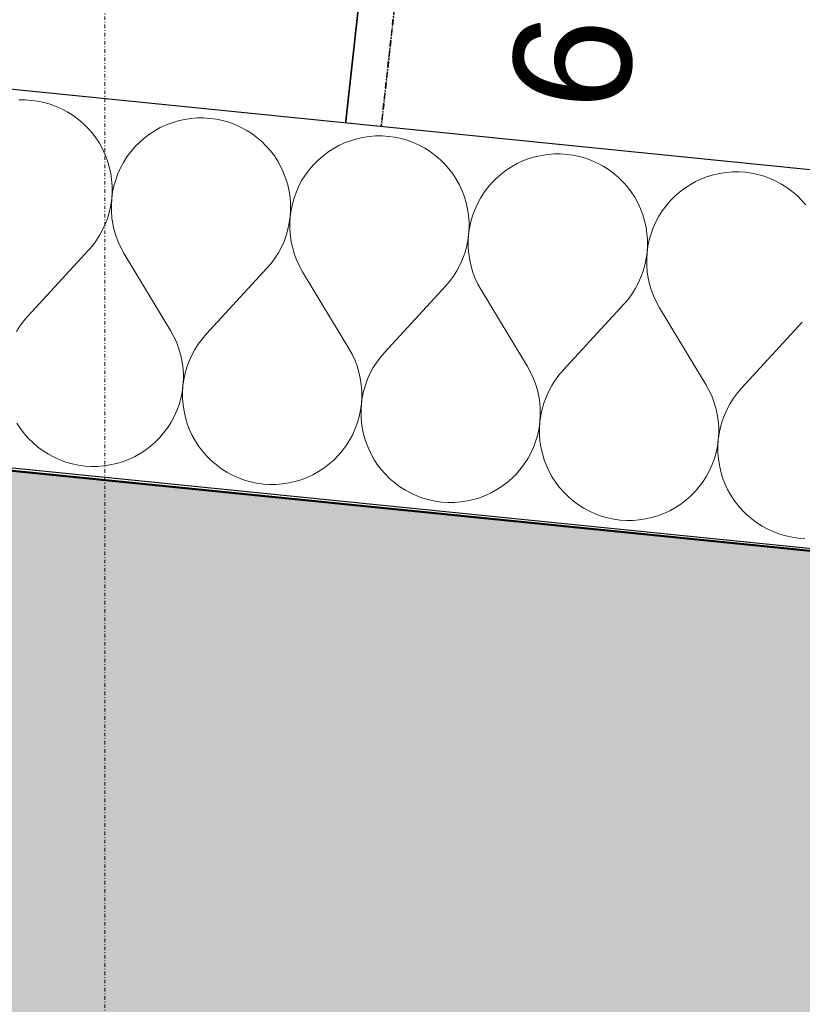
# Model space of a CAD drawing. Header units: millimetres. Extents: x -25972 to 4516, y -2839 to 20217.
# Tile 98 of 114: x -14886 to -14554, y 9234 to 9652. Entities that reach past the tile are written whole.
import ezdxf

# ---------------------------------------------------------------- set-up
doc = ezdxf.new("R2010")
doc.units = ezdxf.units.MM
doc.header["$MEASUREMENT"] = 0
for name, pattern in [('Wipeout_Contour', [1000, 0, -1000]), ('Čerchovaná M', [4.5, 2.5, -0.85, 0.3, -0.85]), ('Čerchovaná S', [3.5, 1.5, -0.85, 0.3, -0.85])]:
    doc.linetypes.add(name, pattern=pattern)
for name, color, linetype in [('7._POHLED ZÁPADNÍ_1_3D prvky fasada nove', 7, 'Continuous'), ('7._POHLED ZÁPADNÍ_1_Interiér - schodiště', 7, 'Continuous'), ('7._POHLED ZÁPADNÍ_1_Konstrukce - nosné', 7, 'Continuous'), ('7._POHLED ZÁPADNÍ_1_Nové_Interiér - schodiště', 7, 'Continuous'), ('7._POHLED ZÁPADNÍ_1_Nové_Konstrukce - nosné', 7, 'Continuous'), ('7._POHLED ZÁPADNÍ_1_Nové_Výplně – Řezové', 7, 'Continuous'), ('7._POHLED ZÁPADNÍ_1_Výplně – Řezové', 7, 'Continuous'), ('7._POHLED ZÁPADNÍ_1_Značky - řezy', 7, 'Continuous')]:
    doc.layers.add(name, color=color, linetype=linetype)
doc.styles.add('GENEROVANÝ_STYL_1', font='txt')

# ---------------------------------------------------------------- blocks, each defined once
blk = doc.blocks.new('*X38', base_point=(-26739.77, -6860.77))
at = {"layer": '7._POHLED ZÁPADNÍ_1_Nové_Výplně – Řezové', "color": 21, "linetype": 'Continuous', "lineweight": 20, "true_color": 0xffaaaa}
for p, q in [((-14883.88, 9617.92), (-14886.6, 9617.91)), ((-14881.16, 9617.75), (-14883.88, 9617.92)), ((-14878.47, 9617.38), (-14881.16, 9617.75)), ((-14875.81, 9616.82), (-14878.47, 9617.38)), ((-14873.19, 9616.07), (-14875.81, 9616.82)), ((-14870.64, 9615.13), (-14873.19, 9616.07)), ((-14868.15, 9614.02), (-14870.64, 9615.13)), ((-14865.76, 9612.73), (-14868.15, 9614.02)), ((-14863.46, 9611.28), (-14865.76, 9612.73)), ((-14861.27, 9609.66), (-14863.46, 9611.28)), ((-14859.2, 9607.89), (-14861.27, 9609.66)), ((-14816.2, 9609.64), (-14818.85, 9609.05)), ((-14813.51, 9610.05), (-14816.2, 9609.64)), ((-14810.79, 9610.26), (-14813.51, 9610.05)), ((-14808.07, 9610.28), (-14810.79, 9610.26)), ((-14805.36, 9610.1), (-14808.07, 9610.28)), ((-14802.66, 9609.73), (-14805.36, 9610.1)), ((-14800, 9609.17), (-14802.66, 9609.73)), ((-14857.27, 9605.98), (-14859.2, 9607.89)), ((-14855.47, 9603.93), (-14857.27, 9605.98)), ((-14826.46, 9606.15), (-14828.84, 9604.83)), ((-14824, 9607.29), (-14826.46, 9606.15)), ((-14821.46, 9608.26), (-14824, 9607.29)), ((-14818.85, 9609.05), (-14821.46, 9608.26)), ((-14797.39, 9608.42), (-14800, 9609.17)), ((-14794.83, 9607.49), (-14797.39, 9608.42)), ((-14792.35, 9606.37), (-14794.83, 9607.49)), ((-14789.95, 9605.08), (-14792.35, 9606.37)), ((-14853.83, 9601.77), (-14855.47, 9603.93)), ((-14852.35, 9599.49), (-14853.83, 9601.77)), ((-14833.29, 9601.7), (-14835.33, 9599.9)), ((-14831.12, 9603.34), (-14833.29, 9601.7)), ((-14828.84, 9604.83), (-14831.12, 9603.34)), ((-14787.65, 9603.63), (-14789.95, 9605.08)), ((-14785.47, 9602.01), (-14787.65, 9603.63)), ((-14783.4, 9600.24), (-14785.47, 9602.01)), ((-14743.04, 9601.4), (-14745.65, 9600.61)), ((-14740.39, 9601.99), (-14743.04, 9601.4)), ((-14737.7, 9602.4), (-14740.39, 9601.99)), ((-14734.99, 9602.61), (-14737.7, 9602.4)), ((-14732.27, 9602.63), (-14734.99, 9602.61)), ((-14729.55, 9602.45), (-14732.27, 9602.63)), ((-14726.86, 9602.08), (-14729.55, 9602.45)), ((-14724.19, 9601.52), (-14726.86, 9602.08)), ((-14721.58, 9600.77), (-14724.19, 9601.52)), ((-14851.03, 9597.11), (-14852.35, 9599.49)), ((-14849.88, 9594.64), (-14851.03, 9597.11)), ((-14837.24, 9597.96), (-14839.01, 9595.89)), ((-14835.33, 9599.9), (-14837.24, 9597.96)), ((-14781.46, 9598.33), (-14783.4, 9600.24)), ((-14779.67, 9596.29), (-14781.46, 9598.33)), ((-14753.04, 9597.18), (-14755.32, 9595.69)), ((-14750.66, 9598.5), (-14753.04, 9597.18)), ((-14748.19, 9599.65), (-14750.66, 9598.5)), ((-14745.65, 9600.61), (-14748.19, 9599.65)), ((-14719.02, 9599.84), (-14721.58, 9600.77)), ((-14716.54, 9598.72), (-14719.02, 9599.84)), ((-14714.15, 9597.44), (-14716.54, 9598.72)), ((-14711.85, 9595.98), (-14714.15, 9597.44)), ((-14848.92, 9592.1), (-14849.88, 9594.64)), ((-14840.63, 9593.71), (-14842.08, 9591.41)), ((-14839.01, 9595.89), (-14840.63, 9593.71)), ((-14778.02, 9594.12), (-14779.67, 9596.29)), ((-14776.54, 9591.84), (-14778.02, 9594.12)), ((-14757.48, 9594.05), (-14759.53, 9592.25)), ((-14755.32, 9595.69), (-14757.48, 9594.05)), ((-14709.66, 9594.36), (-14711.85, 9595.98)), ((-14707.59, 9592.59), (-14709.66, 9594.36)), ((-14669.84, 9592.97), (-14672.39, 9592)), ((-14667.24, 9593.75), (-14669.84, 9592.97)), ((-14664.58, 9594.35), (-14667.24, 9593.75)), ((-14661.89, 9594.75), (-14664.58, 9594.35)), ((-14659.18, 9594.96), (-14661.89, 9594.75)), ((-14656.46, 9594.98), (-14659.18, 9594.96)), ((-14653.75, 9594.8), (-14656.46, 9594.98)), ((-14651.05, 9594.44), (-14653.75, 9594.8)), ((-14648.39, 9593.87), (-14651.05, 9594.44)), ((-14645.77, 9593.12), (-14648.39, 9593.87)), ((-14643.22, 9592.19), (-14645.77, 9593.12)), ((-14848.13, 9589.49), (-14848.92, 9592.1)), ((-14847.54, 9586.84), (-14848.13, 9589.49)), ((-14843.37, 9589.01), (-14844.48, 9586.53)), ((-14842.08, 9591.41), (-14843.37, 9589.01)), ((-14775.22, 9589.46), (-14776.54, 9591.84)), ((-14774.08, 9586.99), (-14775.22, 9589.46)), ((-14761.44, 9590.31), (-14763.2, 9588.25)), ((-14759.53, 9592.25), (-14761.44, 9590.31)), ((-14705.66, 9590.68), (-14707.59, 9592.59)), ((-14703.86, 9588.64), (-14705.66, 9590.68)), ((-14702.22, 9586.47), (-14703.86, 9588.64)), ((-14677.23, 9589.53), (-14679.51, 9588.04)), ((-14674.85, 9590.85), (-14677.23, 9589.53)), ((-14672.39, 9592), (-14674.85, 9590.85)), ((-14640.74, 9591.08), (-14643.22, 9592.19)), ((-14638.34, 9589.79), (-14640.74, 9591.08)), ((-14636.04, 9588.33), (-14638.34, 9589.79)), ((-14847.14, 9584.15), (-14847.54, 9586.84)), ((-14844.48, 9586.53), (-14845.41, 9583.97)), ((-14773.11, 9584.45), (-14774.08, 9586.99)), ((-14764.82, 9586.06), (-14766.27, 9583.76)), ((-14763.2, 9588.25), (-14764.82, 9586.06)), ((-14700.73, 9584.19), (-14702.22, 9586.47)), ((-14683.72, 9584.6), (-14685.63, 9582.67)), ((-14681.68, 9586.4), (-14683.72, 9584.6)), ((-14679.51, 9588.04), (-14681.68, 9586.4)), ((-14633.85, 9586.71), (-14636.04, 9588.33)), ((-14631.79, 9584.95), (-14633.85, 9586.71)), ((-14629.85, 9583.03), (-14631.79, 9584.95)), ((-14594.04, 9585.32), (-14596.58, 9584.35)), ((-14591.43, 9586.1), (-14594.04, 9585.32)), ((-14588.78, 9586.7), (-14591.43, 9586.1)), ((-14586.09, 9587.1), (-14588.78, 9586.7)), ((-14583.38, 9587.32), (-14586.09, 9587.1)), ((-14580.66, 9587.33), (-14583.38, 9587.32)), ((-14577.94, 9587.16), (-14580.66, 9587.33)), ((-14575.25, 9586.79), (-14577.94, 9587.16)), ((-14572.58, 9586.23), (-14575.25, 9586.79)), ((-14569.97, 9585.48), (-14572.58, 9586.23)), ((-14567.41, 9584.54), (-14569.97, 9585.48)), ((-14564.93, 9583.43), (-14567.41, 9584.54)), ((-14846.93, 9581.43), (-14847.14, 9584.15)), ((-14846.91, 9578.71), (-14846.93, 9581.43)), ((-14846.16, 9581.36), (-14846.72, 9578.69)), ((-14845.41, 9583.97), (-14846.16, 9581.36)), ((-14772.33, 9581.84), (-14773.11, 9584.45)), ((-14771.73, 9579.19), (-14772.33, 9581.84)), ((-14767.56, 9581.36), (-14768.67, 9578.88)), ((-14766.27, 9583.76), (-14767.56, 9581.36)), ((-14699.42, 9581.81), (-14700.73, 9584.19)), ((-14698.27, 9579.34), (-14699.42, 9581.81)), ((-14687.4, 9580.6), (-14689.01, 9578.41)), ((-14685.63, 9582.67), (-14687.4, 9580.6)), ((-14628.06, 9580.99), (-14629.85, 9583.03)), ((-14626.41, 9578.82), (-14628.06, 9580.99)), ((-14603.7, 9580.4), (-14605.87, 9578.75)), ((-14601.43, 9581.88), (-14603.7, 9580.4)), ((-14599.05, 9583.2), (-14601.43, 9581.88)), ((-14596.58, 9584.35), (-14599.05, 9583.2)), ((-14562.54, 9582.14), (-14564.93, 9583.43)), ((-14560.24, 9580.68), (-14562.54, 9582.14)), ((-14558.05, 9579.07), (-14560.24, 9580.68)), ((-14847.09, 9576), (-14846.91, 9578.71)), ((-14846.72, 9578.69), (-14847.09, 9576)), ((-14771.33, 9576.5), (-14771.73, 9579.19)), ((-14771.12, 9573.78), (-14771.33, 9576.5)), ((-14769.61, 9576.32), (-14770.35, 9573.71)), ((-14768.67, 9578.88), (-14769.61, 9576.32)), ((-14697.3, 9576.8), (-14698.27, 9579.34)), ((-14696.52, 9574.19), (-14697.3, 9576.8)), ((-14690.47, 9576.11), (-14691.76, 9573.71)), ((-14689.01, 9578.41), (-14690.47, 9576.11)), ((-14624.93, 9576.54), (-14626.41, 9578.82)), ((-14623.61, 9574.16), (-14624.93, 9576.54)), ((-14607.92, 9576.96), (-14609.83, 9575.02)), ((-14605.87, 9578.75), (-14607.92, 9576.96)), ((-14555.98, 9577.3), (-14558.05, 9579.07)), ((-14554.05, 9575.39), (-14555.98, 9577.3)), ((-14848.02, 9570.64), (-14847.46, 9573.3)), ((-14847.46, 9573.3), (-14847.09, 9576)), ((-14847.09, 9576), (-14847.26, 9573.28)), ((-14847.26, 9573.28), (-14847.24, 9570.56)), ((-14771.1, 9571.06), (-14771.12, 9573.78)), ((-14770.35, 9573.71), (-14770.91, 9571.05)), ((-14695.93, 9571.54), (-14696.52, 9574.19)), ((-14691.76, 9573.71), (-14692.87, 9571.23)), ((-14622.46, 9571.7), (-14623.61, 9574.16)), ((-14611.59, 9572.95), (-14613.21, 9570.76)), ((-14609.83, 9575.02), (-14611.59, 9572.95)), ((-14552.25, 9573.34), (-14554.05, 9575.39)), ((-14849.71, 9565.47), (-14848.77, 9568.03)), ((-14848.77, 9568.03), (-14848.02, 9570.64)), ((-14847.24, 9570.56), (-14847.03, 9567.85)), ((-14847.03, 9567.85), (-14846.62, 9565.16)), ((-14771.65, 9565.65), (-14771.28, 9568.35)), ((-14771.28, 9568.35), (-14771.46, 9565.63)), ((-14771.28, 9568.35), (-14771.1, 9571.06)), ((-14770.91, 9571.05), (-14771.28, 9568.35)), ((-14695.52, 9568.85), (-14695.93, 9571.54)), ((-14695.31, 9566.14), (-14695.52, 9568.85)), ((-14693.8, 9568.68), (-14694.55, 9566.06)), ((-14692.87, 9571.23), (-14693.8, 9568.68)), ((-14621.5, 9569.15), (-14622.46, 9571.7)), ((-14620.72, 9566.55), (-14621.5, 9569.15)), ((-14614.66, 9568.46), (-14615.95, 9566.07)), ((-14613.21, 9570.76), (-14614.66, 9568.46)), ((-14850.82, 9562.99), (-14849.71, 9565.47)), ((-14846.62, 9565.16), (-14846.02, 9562.51)), ((-14772.22, 9562.99), (-14771.65, 9565.65)), ((-14771.46, 9565.63), (-14771.44, 9562.91)), ((-14695.3, 9563.42), (-14695.31, 9566.14)), ((-14694.55, 9566.06), (-14695.11, 9563.4)), ((-14620.12, 9563.89), (-14620.72, 9566.55)), ((-14619.72, 9561.2), (-14620.12, 9563.89)), ((-14617.06, 9563.58), (-14618, 9561.03)), ((-14615.95, 9566.07), (-14617.06, 9563.58)), ((-14853.57, 9558.3), (-14852.11, 9560.6)), ((-14852.11, 9560.6), (-14850.82, 9562.99)), ((-14846.02, 9562.51), (-14845.24, 9559.9)), ((-14845.24, 9559.9), (-14844.27, 9557.36)), ((-14773.9, 9557.82), (-14772.97, 9560.38)), ((-14772.97, 9560.38), (-14772.22, 9562.99)), ((-14771.44, 9562.91), (-14771.22, 9560.2)), ((-14771.22, 9560.2), (-14770.82, 9557.51)), ((-14695.85, 9558.01), (-14695.48, 9560.7)), ((-14695.48, 9560.7), (-14695.65, 9557.99)), ((-14695.48, 9560.7), (-14695.3, 9563.42)), ((-14695.11, 9563.4), (-14695.48, 9560.7)), ((-14619.51, 9558.49), (-14619.72, 9561.2)), ((-14618, 9561.03), (-14618.74, 9558.41)), ((-14856.96, 9554.04), (-14855.19, 9556.11)), ((-14855.19, 9556.11), (-14853.57, 9558.3)), ((-14844.27, 9557.36), (-14843.12, 9554.89)), ((-14776.31, 9552.95), (-14775.02, 9555.34)), ((-14775.02, 9555.34), (-14773.9, 9557.82)), ((-14770.82, 9557.51), (-14770.22, 9554.86)), ((-14697.16, 9552.73), (-14696.41, 9555.34)), ((-14696.41, 9555.34), (-14695.85, 9558.01)), ((-14695.65, 9557.99), (-14695.63, 9555.27)), ((-14695.63, 9555.27), (-14695.42, 9552.55)), ((-14619.67, 9553.05), (-14619.49, 9555.77)), ((-14619.3, 9555.75), (-14619.67, 9553.05)), ((-14619.49, 9555.77), (-14619.51, 9558.49)), ((-14618.74, 9558.41), (-14619.3, 9555.75)), ((-14882.76, 9526.02), (-14856.96, 9554.04)), ((-14843.12, 9554.89), (-14841.8, 9552.52)), ((-14822.12, 9519.9), (-14841.8, 9552.52)), ((-14777.77, 9550.65), (-14776.31, 9552.95)), ((-14770.22, 9554.86), (-14769.43, 9552.25)), ((-14769.43, 9552.25), (-14768.46, 9549.71)), ((-14698.1, 9550.18), (-14697.16, 9552.73)), ((-14695.42, 9552.55), (-14695.01, 9549.86)), ((-14620.04, 9550.36), (-14619.67, 9553.05)), ((-14619.67, 9553.05), (-14619.84, 9550.34)), ((-14781.15, 9546.4), (-14779.38, 9548.46)), ((-14779.38, 9548.46), (-14777.77, 9550.65)), ((-14768.46, 9549.71), (-14767.31, 9547.25)), ((-14767.31, 9547.25), (-14765.99, 9544.87)), ((-14700.5, 9545.3), (-14699.21, 9547.69)), ((-14699.21, 9547.69), (-14698.1, 9550.18)), ((-14695.01, 9549.86), (-14694.41, 9547.21)), ((-14694.41, 9547.21), (-14693.63, 9544.61)), ((-14621.36, 9545.08), (-14620.6, 9547.7)), ((-14620.6, 9547.7), (-14620.04, 9550.36)), ((-14619.84, 9550.34), (-14619.82, 9547.62)), ((-14619.82, 9547.62), (-14619.61, 9544.91)), ((-14806.95, 9518.37), (-14781.15, 9546.4)), ((-14746.31, 9512.25), (-14765.99, 9544.87)), ((-14703.58, 9540.82), (-14701.96, 9543)), ((-14701.96, 9543), (-14700.5, 9545.3)), ((-14693.63, 9544.61), (-14692.66, 9542.06)), ((-14622.29, 9542.53), (-14621.36, 9545.08)), ((-14619.61, 9544.91), (-14619.2, 9542.22)), ((-14731.15, 9510.72), (-14705.35, 9538.75)), ((-14705.35, 9538.75), (-14703.58, 9540.82)), ((-14692.66, 9542.06), (-14691.51, 9539.6)), ((-14691.51, 9539.6), (-14690.19, 9537.22)), ((-14624.7, 9537.65), (-14623.41, 9540.05)), ((-14623.41, 9540.05), (-14622.29, 9542.53)), ((-14619.2, 9542.22), (-14618.61, 9539.56)), ((-14618.61, 9539.56), (-14617.82, 9536.96)), ((-14670.5, 9504.6), (-14690.19, 9537.22)), ((-14627.77, 9533.17), (-14626.15, 9535.35)), ((-14626.15, 9535.35), (-14624.7, 9537.65)), ((-14617.82, 9536.96), (-14616.85, 9534.42)), ((-14616.85, 9534.42), (-14615.7, 9531.95)), ((-14655.34, 9503.07), (-14629.54, 9531.1)), ((-14629.54, 9531.1), (-14627.77, 9533.17)), ((-14615.7, 9531.95), (-14614.38, 9529.57)), ((-14882.76, 9526.02), (-14884.53, 9523.95)), ((-14594.7, 9496.95), (-14614.38, 9529.57)), ((-14886.15, 9521.76), (-14887.61, 9519.47)), ((-14884.53, 9523.95), (-14886.15, 9521.76)), ((-14579.54, 9495.43), (-14553.74, 9523.45)), ((-14820.79, 9517.52), (-14822.12, 9519.9)), ((-14819.65, 9515.05), (-14820.79, 9517.52)), ((-14806.95, 9518.37), (-14808.72, 9516.3)), ((-14818.68, 9512.51), (-14819.65, 9515.05)), ((-14810.34, 9514.12), (-14811.8, 9511.82)), ((-14808.72, 9516.3), (-14810.34, 9514.12)), ((-14817.89, 9509.91), (-14818.68, 9512.51)), ((-14817.29, 9507.25), (-14817.89, 9509.91)), ((-14813.09, 9509.42), (-14814.21, 9506.94)), ((-14811.8, 9511.82), (-14813.09, 9509.42)), ((-14744.99, 9509.87), (-14746.31, 9512.25)), ((-14743.84, 9507.41), (-14744.99, 9509.87)), ((-14731.15, 9510.72), (-14732.92, 9508.65)), ((-14816.89, 9504.56), (-14817.29, 9507.25)), ((-14814.21, 9506.94), (-14815.14, 9504.39)), ((-14742.87, 9504.86), (-14743.84, 9507.41)), ((-14734.54, 9506.47), (-14735.99, 9504.17)), ((-14732.92, 9508.65), (-14734.54, 9506.47)), ((-14816.67, 9501.85), (-14816.89, 9504.56)), ((-14816.65, 9499.13), (-14816.67, 9501.85)), ((-14815.89, 9501.77), (-14816.46, 9499.11)), ((-14815.14, 9504.39), (-14815.89, 9501.77)), ((-14742.09, 9502.26), (-14742.87, 9504.86)), ((-14741.49, 9499.61), (-14742.09, 9502.26)), ((-14737.28, 9501.78), (-14738.4, 9499.29)), ((-14735.99, 9504.17), (-14737.28, 9501.78)), ((-14669.18, 9502.22), (-14670.5, 9504.6)), ((-14668.03, 9499.76), (-14669.18, 9502.22)), ((-14657.11, 9501.01), (-14658.73, 9498.82)), ((-14655.34, 9503.07), (-14657.11, 9501.01)), ((-14816.83, 9496.42), (-14816.65, 9499.13)), ((-14816.46, 9499.11), (-14816.83, 9496.42)), ((-14741.08, 9496.92), (-14741.49, 9499.61)), ((-14740.87, 9494.2), (-14741.08, 9496.92)), ((-14739.34, 9496.74), (-14740.09, 9494.13)), ((-14738.4, 9499.29), (-14739.34, 9496.74)), ((-14667.07, 9497.22), (-14668.03, 9499.76)), ((-14666.28, 9494.61), (-14667.07, 9497.22)), ((-14658.73, 9498.82), (-14660.19, 9496.52)), ((-14593.38, 9494.58), (-14594.7, 9496.95)), ((-14817.75, 9491.06), (-14817.2, 9493.72)), ((-14817.2, 9493.72), (-14816.83, 9496.42)), ((-14816.83, 9496.42), (-14817.01, 9493.7)), ((-14817.01, 9493.7), (-14816.99, 9490.98)), ((-14740.85, 9491.48), (-14740.87, 9494.2)), ((-14740.09, 9494.13), (-14740.65, 9491.46)), ((-14665.68, 9491.96), (-14666.28, 9494.61)), ((-14661.48, 9494.13), (-14662.59, 9491.65)), ((-14660.19, 9496.52), (-14661.48, 9494.13)), ((-14592.23, 9492.11), (-14593.38, 9494.58)), ((-14581.31, 9493.36), (-14582.93, 9491.17)), ((-14579.54, 9495.43), (-14581.31, 9493.36)), ((-14819.43, 9485.89), (-14818.5, 9488.44)), ((-14818.5, 9488.44), (-14817.75, 9491.06)), ((-14816.99, 9490.98), (-14816.78, 9488.27)), ((-14816.78, 9488.27), (-14816.38, 9485.58)), ((-14741.39, 9486.07), (-14741.02, 9488.77)), ((-14741.02, 9488.77), (-14741.2, 9486.05)), ((-14741.02, 9488.77), (-14740.85, 9491.48)), ((-14740.65, 9491.46), (-14741.02, 9488.77)), ((-14665.27, 9489.27), (-14665.68, 9491.96)), ((-14665.06, 9486.56), (-14665.27, 9489.27)), ((-14663.53, 9489.09), (-14664.28, 9486.48)), ((-14662.59, 9491.65), (-14663.53, 9489.09)), ((-14591.26, 9489.57), (-14592.23, 9492.11)), ((-14590.47, 9486.96), (-14591.26, 9489.57)), ((-14584.38, 9488.87), (-14585.67, 9486.48)), ((-14582.93, 9491.17), (-14584.38, 9488.87)), ((-14820.55, 9483.4), (-14819.43, 9485.89)), ((-14816.38, 9485.58), (-14815.78, 9482.92)), ((-14741.95, 9483.41), (-14741.39, 9486.07)), ((-14741.2, 9486.05), (-14741.18, 9483.33)), ((-14665.04, 9483.84), (-14665.06, 9486.56)), ((-14664.28, 9486.48), (-14664.84, 9483.82)), ((-14589.88, 9484.31), (-14590.47, 9486.96)), ((-14589.47, 9481.62), (-14589.88, 9484.31)), ((-14585.67, 9486.48), (-14586.79, 9484)), ((-14887.37, 9480.58), (-14885.89, 9478.3)), ((-14823.29, 9478.71), (-14821.83, 9481.01)), ((-14821.83, 9481.01), (-14820.55, 9483.4)), ((-14815.78, 9482.92), (-14815, 9480.32)), ((-14815, 9480.32), (-14814.03, 9477.77)), ((-14743.63, 9478.24), (-14742.7, 9480.79)), ((-14742.7, 9480.79), (-14741.95, 9483.41)), ((-14741.18, 9483.33), (-14740.97, 9480.62)), ((-14740.97, 9480.62), (-14740.57, 9477.93)), ((-14665.58, 9478.42), (-14665.22, 9481.12)), ((-14665.22, 9481.12), (-14665.39, 9478.41)), ((-14665.22, 9481.12), (-14665.04, 9483.84)), ((-14664.84, 9483.82), (-14665.22, 9481.12)), ((-14589.26, 9478.91), (-14589.47, 9481.62)), ((-14587.73, 9481.44), (-14588.48, 9478.83)), ((-14586.79, 9484), (-14587.73, 9481.44)), ((-14885.89, 9478.3), (-14884.25, 9476.13)), ((-14884.25, 9476.13), (-14882.45, 9474.08)), ((-14826.67, 9474.45), (-14824.9, 9476.52)), ((-14824.9, 9476.52), (-14823.29, 9478.71)), ((-14814.03, 9477.77), (-14812.89, 9475.31)), ((-14746.03, 9473.36), (-14744.74, 9475.76)), ((-14744.74, 9475.76), (-14743.63, 9478.24)), ((-14740.57, 9477.93), (-14739.98, 9475.28)), ((-14666.89, 9473.15), (-14666.14, 9475.76)), ((-14666.14, 9475.76), (-14665.58, 9478.42)), ((-14665.39, 9478.41), (-14665.38, 9475.69)), ((-14665.38, 9475.69), (-14665.17, 9472.97)), ((-14589.41, 9473.47), (-14589.24, 9476.19)), ((-14589.04, 9476.17), (-14589.41, 9473.47)), ((-14589.24, 9476.19), (-14589.26, 9478.91)), ((-14588.48, 9478.83), (-14589.04, 9476.17)), ((-14882.45, 9474.08), (-14880.52, 9472.17)), ((-14880.52, 9472.17), (-14878.45, 9470.4)), ((-14830.63, 9470.72), (-14828.58, 9472.51)), ((-14828.58, 9472.51), (-14826.67, 9474.45)), ((-14812.89, 9475.31), (-14811.57, 9472.93)), ((-14811.57, 9472.93), (-14810.08, 9470.65)), ((-14747.48, 9471.06), (-14746.03, 9473.36)), ((-14739.98, 9475.28), (-14739.19, 9472.67)), ((-14739.19, 9472.67), (-14738.23, 9470.13)), ((-14667.82, 9470.59), (-14666.89, 9473.15)), ((-14665.17, 9472.97), (-14664.76, 9470.28)), ((-14589.78, 9470.78), (-14589.41, 9473.47)), ((-14589.41, 9473.47), (-14589.59, 9470.76)), ((-14878.45, 9470.4), (-14876.26, 9468.79)), ((-14876.26, 9468.79), (-14873.96, 9467.33)), ((-14873.96, 9467.33), (-14871.57, 9466.04)), ((-14837.45, 9466.27), (-14835.07, 9467.59)), ((-14835.07, 9467.59), (-14832.79, 9469.07)), ((-14832.79, 9469.07), (-14830.63, 9470.72)), ((-14810.08, 9470.65), (-14808.44, 9468.48)), ((-14808.44, 9468.48), (-14806.65, 9466.44)), ((-14750.87, 9466.8), (-14749.1, 9468.87)), ((-14749.1, 9468.87), (-14747.48, 9471.06)), ((-14738.23, 9470.13), (-14737.08, 9467.66)), ((-14737.08, 9467.66), (-14735.76, 9465.28)), ((-14670.22, 9465.71), (-14668.94, 9468.11)), ((-14668.94, 9468.11), (-14667.82, 9470.59)), ((-14664.76, 9470.28), (-14664.17, 9467.63)), ((-14664.17, 9467.63), (-14663.39, 9465.02)), ((-14591.09, 9465.5), (-14590.34, 9468.11)), ((-14590.34, 9468.11), (-14589.78, 9470.78)), ((-14589.59, 9470.76), (-14589.57, 9468.04)), ((-14589.57, 9468.04), (-14589.36, 9465.32)), ((-14871.57, 9466.04), (-14869.08, 9464.93)), ((-14869.08, 9464.93), (-14866.53, 9463.99)), ((-14866.53, 9463.99), (-14863.91, 9463.24)), ((-14863.91, 9463.24), (-14861.25, 9462.68)), ((-14847.72, 9462.77), (-14845.06, 9463.37)), ((-14845.06, 9463.37), (-14842.46, 9464.15)), ((-14842.46, 9464.15), (-14839.92, 9465.12)), ((-14839.92, 9465.12), (-14837.45, 9466.27)), ((-14806.65, 9466.44), (-14804.71, 9464.52)), ((-14804.71, 9464.52), (-14802.64, 9462.76)), ((-14754.82, 9463.07), (-14752.78, 9464.87)), ((-14752.78, 9464.87), (-14750.87, 9466.8)), ((-14735.76, 9465.28), (-14734.28, 9463)), ((-14673.29, 9461.22), (-14671.68, 9463.41)), ((-14671.68, 9463.41), (-14670.22, 9465.71)), ((-14663.39, 9465.02), (-14662.42, 9462.48)), ((-14592.02, 9462.94), (-14591.09, 9465.5)), ((-14589.36, 9465.32), (-14588.96, 9462.63)), ((-14861.25, 9462.68), (-14858.56, 9462.31)), ((-14858.56, 9462.31), (-14855.84, 9462.14)), ((-14855.84, 9462.14), (-14853.12, 9462.15)), ((-14853.12, 9462.15), (-14850.41, 9462.37)), ((-14850.41, 9462.37), (-14847.72, 9462.77)), ((-14802.64, 9462.76), (-14800.45, 9461.14)), ((-14800.45, 9461.14), (-14798.16, 9459.68)), ((-14798.16, 9459.68), (-14795.76, 9458.39)), ((-14761.64, 9458.62), (-14759.27, 9459.94)), ((-14759.27, 9459.94), (-14756.99, 9461.43)), ((-14756.99, 9461.43), (-14754.82, 9463.07)), ((-14734.28, 9463), (-14732.63, 9460.83)), ((-14732.63, 9460.83), (-14730.84, 9458.79)), ((-14676.97, 9457.22), (-14675.06, 9459.16)), ((-14675.06, 9459.16), (-14673.29, 9461.22)), ((-14662.42, 9462.48), (-14661.28, 9460.01)), ((-14661.28, 9460.01), (-14659.96, 9457.63)), ((-14594.42, 9458.06), (-14593.13, 9460.46)), ((-14593.13, 9460.46), (-14592.02, 9462.94)), ((-14588.96, 9462.63), (-14588.36, 9459.98)), ((-14588.36, 9459.98), (-14587.58, 9457.37)), ((-14795.76, 9458.39), (-14793.28, 9457.28)), ((-14793.28, 9457.28), (-14790.72, 9456.35)), ((-14790.72, 9456.35), (-14788.11, 9455.6)), ((-14788.11, 9455.6), (-14785.45, 9455.03)), ((-14785.45, 9455.03), (-14782.75, 9454.67)), ((-14777.32, 9454.51), (-14774.6, 9454.72)), ((-14774.6, 9454.72), (-14771.91, 9455.12)), ((-14771.91, 9455.12), (-14769.26, 9455.72)), ((-14769.26, 9455.72), (-14766.65, 9456.5)), ((-14766.65, 9456.5), (-14764.11, 9457.47)), ((-14764.11, 9457.47), (-14761.64, 9458.62)), ((-14730.84, 9458.79), (-14728.9, 9456.88)), ((-14728.9, 9456.88), (-14726.84, 9455.11)), ((-14726.84, 9455.11), (-14724.65, 9453.49)), ((-14681.18, 9453.78), (-14679.01, 9455.42)), ((-14679.01, 9455.42), (-14676.97, 9457.22)), ((-14659.96, 9457.63), (-14658.47, 9455.35)), ((-14658.47, 9455.35), (-14656.83, 9453.18)), ((-14597.49, 9453.58), (-14595.87, 9455.76)), ((-14595.87, 9455.76), (-14594.42, 9458.06)), ((-14587.58, 9457.37), (-14586.62, 9454.83)), ((-14586.62, 9454.83), (-14585.47, 9452.36)), ((-14782.75, 9454.67), (-14780.04, 9454.49)), ((-14780.04, 9454.49), (-14777.32, 9454.51)), ((-14724.65, 9453.49), (-14722.35, 9452.03)), ((-14722.35, 9452.03), (-14719.95, 9450.75)), ((-14719.95, 9450.75), (-14717.47, 9449.63)), ((-14688.31, 9449.82), (-14685.84, 9450.97)), ((-14685.84, 9450.97), (-14683.46, 9452.29)), ((-14683.46, 9452.29), (-14681.18, 9453.78)), ((-14656.83, 9453.18), (-14655.03, 9451.14)), ((-14655.03, 9451.14), (-14653.1, 9449.23)), ((-14601.17, 9449.57), (-14599.25, 9451.51)), ((-14599.25, 9451.51), (-14597.49, 9453.58)), ((-14585.47, 9452.36), (-14584.15, 9449.98)), ((-14717.47, 9449.63), (-14714.92, 9448.7)), ((-14714.92, 9448.7), (-14712.3, 9447.95)), ((-14712.3, 9447.95), (-14709.64, 9447.39)), ((-14709.64, 9447.39), (-14706.95, 9447.02)), ((-14706.95, 9447.02), (-14704.23, 9446.84)), ((-14704.23, 9446.84), (-14701.51, 9446.86)), ((-14701.51, 9446.86), (-14698.8, 9447.07)), ((-14698.8, 9447.07), (-14696.11, 9447.48)), ((-14696.11, 9447.48), (-14693.45, 9448.07)), ((-14693.45, 9448.07), (-14690.85, 9448.86)), ((-14690.85, 9448.86), (-14688.31, 9449.82)), ((-14653.1, 9449.23), (-14651.03, 9447.46)), ((-14651.03, 9447.46), (-14648.84, 9445.84)), ((-14605.38, 9446.13), (-14603.21, 9447.77)), ((-14603.21, 9447.77), (-14601.17, 9449.57)), ((-14584.15, 9449.98), (-14582.67, 9447.7)), ((-14582.67, 9447.7), (-14581.02, 9445.54)), ((-14648.84, 9445.84), (-14646.55, 9444.39)), ((-14646.55, 9444.39), (-14644.15, 9443.1)), ((-14644.15, 9443.1), (-14641.67, 9441.98)), ((-14615.04, 9441.21), (-14612.5, 9442.18)), ((-14612.5, 9442.18), (-14610.03, 9443.32)), ((-14610.03, 9443.32), (-14607.65, 9444.64)), ((-14607.65, 9444.64), (-14605.38, 9446.13)), ((-14581.02, 9445.54), (-14579.23, 9443.49)), ((-14579.23, 9443.49), (-14577.29, 9441.58)), ((-14641.67, 9441.98), (-14639.11, 9441.05)), ((-14639.11, 9441.05), (-14636.5, 9440.3)), ((-14636.5, 9440.3), (-14633.83, 9439.74)), ((-14633.83, 9439.74), (-14631.14, 9439.37)), ((-14631.14, 9439.37), (-14628.42, 9439.19)), ((-14628.42, 9439.19), (-14625.7, 9439.21)), ((-14625.7, 9439.21), (-14622.99, 9439.42)), ((-14622.99, 9439.42), (-14620.3, 9439.83)), ((-14620.3, 9439.83), (-14617.65, 9440.42)), ((-14617.65, 9440.42), (-14615.04, 9441.21)), ((-14577.29, 9441.58), (-14575.23, 9439.81)), ((-14575.23, 9439.81), (-14573.04, 9438.19)), ((-14573.04, 9438.19), (-14570.74, 9436.74)), ((-14570.74, 9436.74), (-14568.34, 9435.45)), ((-14568.34, 9435.45), (-14565.86, 9434.34)), ((-14565.86, 9434.34), (-14563.31, 9433.4)), ((-14563.31, 9433.4), (-14560.69, 9432.65)), ((-14560.69, 9432.65), (-14558.03, 9432.09)), ((-14558.03, 9432.09), (-14555.33, 9431.72)), ((-14555.33, 9431.72), (-14552.62, 9431.55))]:
    blk.add_line(p, q, dxfattribs=at)

msp = doc.modelspace()

# ---------------------------------------------------------------- linework, layer by layer
at = {"layer": '7._POHLED ZÁPADNÍ_1_Nové_Interiér - schodiště', "color": 1, "linetype": 'Continuous', "lineweight": 25}
for p, q in [((-14748.62, 9599.95), (-14649.44, 10494.47)), ((-14649.44, 10494.47), (-14748.62, 9599.95)), ((-14460.38, 9567.99), (-17054.49, 9855.61)), ((-17055.81, 9843.68), (-14461.71, 9556.06)), ((-15036.85, 9631.9), (-14748.62, 9599.95)), ((-14748.62, 9599.95), (-14460.38, 9567.99))]:
    msp.add_line(p, q, dxfattribs=at)
at = {"layer": '7._POHLED ZÁPADNÍ_1_Nové_Interiér - schodiště', "color": 1, "linetype": 'Čerchovaná M', "lineweight": 25, "flags": 128}
for points in [[(-14922.57, 10524.75), (-15021.74, 9630.23), (-14733.51, 9598.27), (-14634.33, 10492.79)], [(-14634.33, 10492.79), (-14733.51, 9598.27), (-14460.38, 9567.99), (-14361.21, 10462.51)]]:
    msp.add_lwpolyline(points, close=True, dxfattribs=at)

# ---------------------------------------------------------------- texts
at = {"layer": '7._POHLED ZÁPADNÍ_1_Interiér - schodiště', "color": 1, "linetype": 'Continuous', "lineweight": 25, "insert": (-14649.69, 9653.34), "char_height": 50, "attachment_point": 4, "rotation": 263.6732, "style": 'GENEROVANÝ_STYL_1'}
msp.add_mtext('\\A1;{\\pql;\\fArial|b0|i0|c238|p38;9}', dxfattribs=at)

# ---------------------------------------------------------------- next in the draw order: wipeouts: each hides what was drawn before it
at = {"color": 254, "linetype": 'Wipeout_Contour', "lineweight": 0, "ltscale": 91120.356399}
msp.add_wipeout([(-16226.99, 9656.85), (-16233.01, 9597.15), (-14385.2, 9410.73), (-14369.14, 9569.92), (-16216.95, 9756.34)], dxfattribs=at).dxf.layer = '7._POHLED ZÁPADNÍ_1_Nové_Výplně – Řezové'

# ---------------------------------------------------------------- next in the draw order: hatches: boundary and pattern name
at = {"layer": '7._POHLED ZÁPADNÍ_1_Výplně – Řezové', "linetype": 'Continuous', "lineweight": 13}
msp.add_hatch(color=254, dxfattribs=at).paths.add_polyline_path([(-15864.05, 9055.6), (-14435.11, 8912.26), (-14385.2, 9409.76), (-15814.15, 9553.1)])

# ---------------------------------------------------------------- next in the draw order: linework, layer by layer
at = {"layer": '7._POHLED ZÁPADNÍ_1_Konstrukce - nosné', "color": 7, "linetype": 'Continuous', "lineweight": 50, "flags": 128}
msp.add_lwpolyline([(-14385.2, 9409.76), (-15814.15, 9553.1)], dxfattribs=at)
at = {"layer": '7._POHLED ZÁPADNÍ_1_Nové_Konstrukce - nosné', "color": 1, "linetype": 'Continuous', "lineweight": 25, "flags": 128}
for points in [[(-14369.14, 9569.92), (-16216.95, 9756.34)], [(-16233.01, 9597.15), (-14385.2, 9410.73)]]:
    msp.add_lwpolyline(points, dxfattribs=at)
at = {"layer": '7._POHLED ZÁPADNÍ_1_Značky - řezy', "color": 154, "linetype": 'Čerchovaná S', "lineweight": 13}
msp.add_line((-14850.07, 19645.96), (-14850.07, -411.79), dxfattribs=at)

# ---------------------------------------------------------------- next in the draw order: block references
at = {"layer": '7._POHLED ZÁPADNÍ_1_3D prvky fasada nove', "color": 9, "linetype": 'Continuous', "lineweight": 13}
msp.add_blockref('*X38', (-26739.77, -6860.77), dxfattribs=at)

doc.saveas('drawing.dxf')
